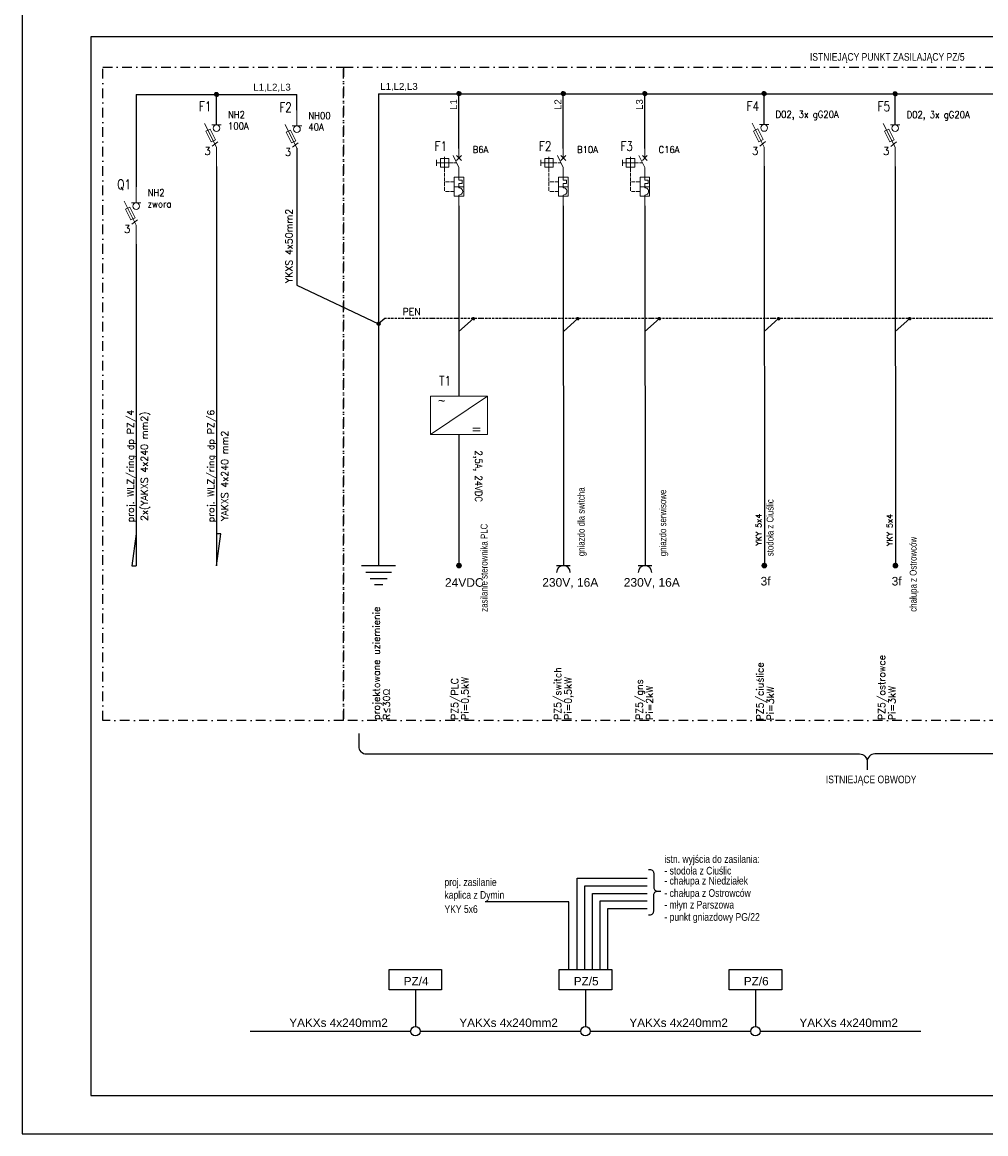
# Model space of a CAD drawing. Header units: centimetres. Extents: x -27808 to -11975, y -259097 to -250371.
# Tile 1 of 5: x -26430 to -23907, y -254835 to -251927. Entities that reach past the tile are written whole.
import ezdxf
from ezdxf.enums import TextEntityAlignment as Align

# ---------------------------------------------------------------- set-up
doc = ezdxf.new("R2010")
doc.units = ezdxf.units.CM
for name, pattern in [('ACAD_ISO10W100', [18, 12, -3, 0, -3]), ('DASHDOTX2', [50.8, 25.4, -12.7, 0, -12.7]), ('DASHED', [19.05, 12.7, -6.35])]:
    doc.linetypes.add(name, pattern=pattern)
for name, color, linetype, lineweight in [('2DE_OBJ_Hager', 7, 'Continuous', 18), ('2DE_TXTART', 41, 'Continuous', 18), ('2DE_TXTCAR', 41, 'Continuous', 18), ('2DE_TXTFUN', 41, 'Continuous', 18), ('2DE_TXTLNK', 171, 'Continuous', 18), ('2DE_TXTMAN', 41, 'Continuous', 18), ('2DE_TXTNUM', 11, 'Continuous', 18), ('2DE_TXTORD', 41, 'Continuous', 18), ('2DE_TXTOTH', 41, 'Continuous', 18), ('2DE_TXTPFN', 151, 'Continuous', 18), ('2DE_TXTPIN', 131, 'Continuous', 18), ('E_opisy elektryczne', 231, 'Continuous', 20), ('E_schematy 3', 7, 'Continuous', 25), ('E_schematy3', 255, 'Continuous', 20)]:
    doc.layers.add(name, color=color, linetype=linetype, lineweight=lineweight)
for name, color, linetype in [('E_projekt', 230, 'Continuous'), ('ELEK GNIAZDA', 234, 'Continuous'), ('ELEK OPIS', 140, 'Continuous'), ('ELEK PRZEWODY GŁÓWNE', 232, 'Continuous'), ('TXT', 3, 'Continuous')]:
    doc.layers.add(name, color=color, linetype=linetype)
doc.styles.add('arial', font='arial.ttf')
doc.styles.add('ARIAL Narrow', font='ARIALN.TTF')
doc.styles.add('Arial prosty', font='arial.ttf')
doc.styles.add('CP_ATTR', font='ROMANS.SHX')
doc.styles.add('CP_ELATT', font='SIMPLEX.SHX')
doc.styles.add('CP_ELATT_IT', font='cp_simplex.shx', dxfattribs={"oblique": 15})
doc.styles.add('RomanS', font='romans.shx')

# ---------------------------------------------------------------- blocks, each defined once
blk = doc.blocks.new('cpelv_niec07_ns0026')
for p, q in [((0, 7.5), (0, 2.5)), ((-11.7, 1.5), (-11.7, -1.5)), ((-11.7, 0), (-9.7, 0)), ((-9.7, 0), (-5.3, 0)), ((-7.5, 2.2), (-7.5, 3.2)), ((-7.5, 2.2), (-7.5, -2.2)), ((-5.3, 0), (-3.3, 0)), ((0, -2.5), (-3.12, 3.75)), ((-2.8, 0), (-1.25, 0)), ((-1.25, 1.25), (1.25, 3.75)), ((-1.25, 3.75), (1.25, 1.25)), ((-7.5, -4.7), (-7.5, -2.7)), ((-7.5, -7.2), (-7.5, -5.2)), ((0, -7.5), (0, -2.5)), ((-7.5, -9.7), (-7.5, -7.7)), ((-7.5, -12.2), (-7.5, -10.2)), ((-7, -10), (-5, -10)), ((-4.5, -10), (-2.5, -10)), ((-2.5, -7.5), (2.5, -7.5)), ((-2.5, -12.5), (-2.5, -7.5)), ((0, -7.5), (0, -9.15)), ((1.7, -9.15), (0, -9.15)), ((0, -10.85), (1.7, -10.85)), ((0, -10.85), (0, -12.5)), ((1.7, -10.85), (1.7, -9.15)), ((2.5, -7.5), (2.5, -12.5)), ((-7.5, -14.7), (-7.5, -12.7)), ((-7, -15), (-5, -15)), ((-4.5, -15), (-2.5, -15)), ((2.5, -12.5), (-2.5, -12.5)), ((-2.5, -17.5), (-2.5, -12.5)), ((0, -13.12), (0, -12.5)), ((0, -16.87), (0, -17.5)), ((2.5, -17.5), (2.5, -12.5)), ((2.5, -17.5), (-2.5, -17.5))]:
    blk.add_line(p, q)
at = {"linetype": 'Continuous'}
blk.add_line((0, -17.5), (0, -22.5), dxfattribs=at)
blk.add_lwpolyline([(-9.7, -2.2), (-5.3, -2.2), (-5.3, 2.2), (-9.7, 2.2)], close=True)
blk.add_arc((0.06, -15), 1.88, 268.27977, 91.72023)
at = {"linetype": 'ByBlock', "style": 'CP_ELATT_IT', "flags": 9}
for tag in ['VOLTAGE', 'IP', 'CURRENT', 'EL-STATUS', 'POWER', 'PRODUCT-TYPE', 'NUMBER', 'GROUP', 'NAME']:
    blk.add_attdef(tag, (1, -1.56), '', height=0.1, dxfattribs=at)
at = {"layer": '2DE_TXTART', "linetype": 'ByBlock', "style": 'CP_ELATT', "width": 0.9, "flags": 8}
blk.add_attdef('ARTICLE', (7.18, 5.14), '', height=3.6, dxfattribs=at)
at = {"layer": '2DE_TXTCAR', "linetype": 'ByBlock', "style": 'CP_ELATT', "width": 0.8, "flags": 8}
blk.add_attdef('CHARACTER', text='', height=2.5, dxfattribs=at).set_placement((-9, -6.86), align=Align.RIGHT)
at = {"layer": '2DE_TXTFUN', "linetype": 'ByBlock', "style": 'CP_ELATT', "width": 0.9, "flags": 8}
blk.add_attdef('FUNCTION', (7.18, -11.12), '', height=3.6, dxfattribs=at)
at = {"layer": '2DE_TXTLNK', "linetype": 'ByBlock', "style": 'CP_ELATT_IT', "oblique": 15, "width": 0.8, "flags": 8}
blk.add_attdef('LINK', text='', height=2.5, dxfattribs=at).set_placement((-9, -10.86), align=Align.RIGHT)
at = {"layer": '2DE_TXTMAN', "linetype": 'ByBlock', "style": 'CP_ELATT', "width": 0.9, "flags": 8}
blk.add_attdef('PRODUCER', (7.18, -0.23), '', height=3.6, dxfattribs=at)
at = {"layer": '2DE_TXTNUM', "linetype": 'ByBlock', "style": 'CP_ELATT', "width": 0.8, "flags": 8}
blk.add_attdef('TAG', text='', height=5, dxfattribs=at).set_placement((-6.23, 6.22), align=Align.RIGHT)
at = {"layer": '2DE_TXTORD', "linetype": 'ByBlock', "style": 'CP_ELATT', "width": 0.9, "flags": 8}
blk.add_attdef('ORDER-NO', (7.18, -6.16), '', height=3.6, dxfattribs=at)
at = {"layer": '2DE_TXTOTH', "linetype": 'ByBlock', "style": 'CP_ELATT', "width": 0.9, "flags": 8}
blk.add_attdef('OTHER', (7.18, -17.05), '', height=3.6, dxfattribs=at)
at = {"layer": '2DE_TXTPFN', "linetype": 'ByBlock', "style": 'CP_ELATT', "width": 0.8, "flags": 8}
blk.add_attdef('CF1', (0.5, 8), '', height=1.8, dxfattribs=at)
blk.add_attdef('CF2', text='', height=1.8, dxfattribs=at).set_placement((0.5, -23), align=Align.TOP_LEFT)
at = {"layer": '2DE_TXTPIN', "linetype": 'ByBlock', "style": 'CP_ELATT', "width": 0.8, "flags": 8}
blk.add_attdef('CP1', (-0.8, 5.5), '', height=1.8, rotation=90, dxfattribs=at)
blk.add_attdef('CP2', text='', height=1.8, rotation=90, dxfattribs=at).set_placement((-0.8, -20.5), align=Align.RIGHT)
blk = doc.blocks.new('cpelv_n07_cp_02_00d56')
for p, q in [((-5, 5), (-7.5, 5)), ((-7.5, -5), (7.5, 5)), ((-7.5, 5), (-7.5, -5)), ((5, 5), (-5, 5)), ((7.5, 5), (5, 5)), ((7.5, 5), (7.5, -5)), ((-5, -5), (-7.5, -5)), ((-5, -5), (5, -5)), ((7.5, -5), (5, -5))]:
    blk.add_line(p, q)
at = {"style": 'CP_ELATT_IT', "oblique": 15}
blk.add_text('~', height=2.5, dxfattribs=at).set_placement((-5.81, 2.6))
at = {"style": 'CP_ELATT'}
blk.add_text('=', height=2.5, dxfattribs=at).set_placement((3.21, -4.82))
at = {"linetype": 'ByBlock', "style": 'CP_ELATT_IT', "flags": 9}
for tag in ['VOLTAGE', 'IP', 'CURRENT', 'EL-STATUS', 'POWER', 'PRODUCT-TYPE', 'NUMBER', 'GROUP', 'NAME']:
    blk.add_attdef(tag, (1, -1.56), '', height=0.1, dxfattribs=at)
at = {"linetype": 'ByBlock', "style": 'CP_ATTR', "flags": 12}
blk.add_attdef('VOLTAGE2', text='', height=0.8, dxfattribs=at).set_placement((1, -2.43), align=Align.MIDDLE_LEFT)
at = {"layer": '2DE_TXTART', "linetype": 'ByBlock', "style": 'CP_ELATT', "width": 0.9, "flags": 8}
blk.add_attdef('ARTICLE', (4.25, -9.21), '', height=1.8, rotation=270, dxfattribs=at)
at = {"layer": '2DE_TXTCAR', "linetype": 'ByBlock', "style": 'CP_ELATT', "width": 0.8, "flags": 8}
blk.add_attdef('CHARACTER', text='', height=2.5, dxfattribs=at).set_placement((-9.5, 0.64), align=Align.RIGHT)
at = {"layer": '2DE_TXTFUN', "linetype": 'ByBlock', "style": 'CP_ELATT', "width": 0.9, "flags": 8}
blk.add_attdef('FUNCTION', (9.5, -4.36), '', height=1.8, dxfattribs=at)
at = {"layer": '2DE_TXTLNK', "linetype": 'ByBlock', "style": 'CP_ELATT_IT', "oblique": 15, "width": 0.8, "flags": 8}
blk.add_attdef('LINK', text='', height=2.5, dxfattribs=at).set_placement((-9.5, -3.36), align=Align.RIGHT)
at = {"layer": '2DE_TXTMAN', "linetype": 'ByBlock', "style": 'CP_ELATT', "width": 0.9, "flags": 8}
blk.add_attdef('PRODUCER', (9.5, 1.64), '', height=1.8, dxfattribs=at)
at = {"layer": '2DE_TXTNUM', "linetype": 'ByBlock', "style": 'CP_ELATT', "width": 0.8, "flags": 8}
blk.add_attdef('TAG', text='', height=2.5, dxfattribs=at).set_placement((-2.09, 7.76), align=Align.RIGHT)
at = {"layer": '2DE_TXTORD', "linetype": 'ByBlock', "style": 'CP_ELATT', "width": 0.9, "flags": 8}
blk.add_attdef('ORDER-NO', (9.5, -1.36), '', height=1.8, dxfattribs=at)
at = {"layer": '2DE_TXTOTH', "linetype": 'ByBlock', "style": 'CP_ELATT', "width": 0.9, "flags": 8}
blk.add_attdef('OTHER', (9.5, -7.36), '', height=1.8, dxfattribs=at)
at = {"layer": '2DE_TXTPFN', "linetype": 'ByBlock', "style": 'CP_ELATT', "width": 0.8, "flags": 8}
for tag, p in [('CF1', (-5.77, 7.92)), ('CF3', (-0.75, 7.98)), ('CF5', (4.18, 7.92))]:
    blk.add_attdef(tag, text='', height=1.8, dxfattribs=at).set_placement(p, align=Align.RIGHT)
blk.add_attdef('CF2', text='', height=1.8, dxfattribs=at).set_placement((-7.79, -5.56), align=Align.TOP_RIGHT)
blk.add_attdef('CF4', text='', height=1.8, dxfattribs=at).set_placement((3.53, -5.36), align=Align.TOP_LEFT)
at = {"layer": '2DE_TXTPIN', "linetype": 'ByBlock', "style": 'CP_ELATT', "width": 0.8, "flags": 8}
for tag, p in [('CP1', (-5.76, 5.42)), ('CP3', (-0.83, 5.48)), ('CP5', (4.15, 5.48))]:
    blk.add_attdef(tag, text='', height=1.8, dxfattribs=at).set_placement(p, align=Align.RIGHT)
for tag, p in [('CP2', (-3.02, -5.5)), ('CP4', (1.91, -5.44))]:
    blk.add_attdef(tag, text='', height=1.8, dxfattribs=at).set_placement(p, align=Align.TOP_RIGHT)
blk = doc.blocks.new('cpelv_n07_21_09_N0N5')
for p, q in [((0, 3.38), (0, 7.5)), ((0, -2.5), (-3.12, 3.75)), ((-1.25, 3.38), (1.25, 3.38)), ((-1.16, -2.26), (0.32, -1.06)), ((0, -3.75), (0, -2.5)), ((0, -7.5), (0, -3.75))]:
    blk.add_line(p, q)
blk.add_lwpolyline([(-1.4, -1.1), (-2.8, 1.69), (-1.68, 2.25), (-0.28, -0.54)], close=True)
blk.add_circle((0, 2.5), 0.884)
at = {"style": 'CP_ATTR'}
blk.add_text('3', height=2, dxfattribs=at).set_placement((-3.19, -4.5))
at = {"linetype": 'ByBlock', "style": 'CP_ELATT_IT', "flags": 9}
for tag in ['VOLTAGE', 'IP', 'CURRENT', 'EL-STATUS', 'POWER', 'PRODUCT-TYPE', 'NUMBER', 'GROUP', 'NAME']:
    blk.add_attdef(tag, (1, -1.56), '', height=0.1, dxfattribs=at)
at = {"layer": '2DE_TXTART', "linetype": 'ByBlock', "style": 'CP_ELATT', "width": 0.9, "flags": 8}
blk.add_attdef('ARTICLE', (3, 5.14), '', height=1.8, dxfattribs=at)
at = {"layer": '2DE_TXTCAR', "linetype": 'ByBlock', "style": 'CP_ELATT', "width": 0.8, "flags": 8}
blk.add_attdef('CHARACTER', text='', height=2.5, dxfattribs=at).set_placement((-4, -6.86), align=Align.RIGHT)
at = {"layer": '2DE_TXTFUN', "linetype": 'ByBlock', "style": 'CP_ELATT', "width": 0.9, "flags": 8}
blk.add_attdef('FUNCTION', (3, -3.86), '', height=1.8, dxfattribs=at)
at = {"layer": '2DE_TXTLNK', "linetype": 'ByBlock', "style": 'CP_ELATT_IT', "oblique": 15, "width": 0.8, "flags": 8}
blk.add_attdef('LINK', text='', height=2.5, dxfattribs=at).set_placement((-4, -10.86), align=Align.RIGHT)
at = {"layer": '2DE_TXTMAN', "linetype": 'ByBlock', "style": 'CP_ELATT', "width": 0.9, "flags": 8}
blk.add_attdef('PRODUCER', (3, 2.14), '', height=1.8, dxfattribs=at)
at = {"layer": '2DE_TXTNUM', "linetype": 'ByBlock', "style": 'CP_ELATT', "width": 0.8, "flags": 8}
blk.add_attdef('TAG', text='', height=2.5, dxfattribs=at).set_placement((-1.33, 6.94), align=Align.RIGHT)
at = {"layer": '2DE_TXTORD', "linetype": 'ByBlock', "style": 'CP_ELATT', "width": 0.9, "flags": 8}
blk.add_attdef('ORDER-NO', (3, -0.86), '', height=1.8, dxfattribs=at)
at = {"layer": '2DE_TXTOTH', "linetype": 'ByBlock', "style": 'CP_ELATT', "width": 0.9, "flags": 8}
blk.add_attdef('OTHER', (3, -6.86), '', height=1.8, dxfattribs=at)
at = {"layer": '2DE_TXTPFN', "linetype": 'ByBlock', "style": 'CP_ELATT', "width": 0.8, "flags": 8}
blk.add_attdef('CF1', (0.5, 8), '', height=1.8, dxfattribs=at)
blk.add_attdef('CF2', text='', height=1.8, dxfattribs=at).set_placement((0.5, -8), align=Align.TOP_LEFT)
at = {"layer": '2DE_TXTPIN', "linetype": 'ByBlock', "style": 'CP_ELATT', "width": 0.8, "flags": 8}
blk.add_attdef('CP1', (-0.8, 5.5), '', height=1.8, rotation=90, dxfattribs=at)
blk.add_attdef('CP2', text='', height=1.8, rotation=90, dxfattribs=at).set_placement((-0.8, -5.5), align=Align.RIGHT)

msp = doc.modelspace()

# ---------------------------------------------------------------- hatches: boundary and pattern name
at = {"layer": 'E_schematy3', "lineweight": -3}
h = msp.add_hatch(dxfattribs=at)
h.set_pattern_fill('ANSI31', scale=0.83125, style=0)
h.set_pattern_definition([(45, (-24566.33847, -248105.91947), (-0.073472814, 0.073472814), [])])
h.paths.add_polyline_path([(-25915.85, -252115.58, 1), (-25926.02, -252115.58, 1)])
h = msp.add_hatch(dxfattribs=at)
h.set_pattern_fill('ANSI31', scale=0.83125, style=0)
h.set_pattern_definition([(45, (-23931.66391, -248103.56623), (-0.073472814, 0.073472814), [])])
h.paths.add_polyline_path([(-25281.17, -252113.23, 1), (-25291.35, -252113.23, 1)])
h = msp.add_hatch(dxfattribs=at)
h.set_pattern_fill('ANSI31', scale=0.83125, style=0)
h.set_pattern_definition([(45, (-23658.63448, -248103.56623), (-0.073472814, 0.073472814), [])])
h.paths.add_polyline_path([(-25008.14, -252113.23, 1), (-25018.32, -252113.23, 1)])
h = msp.add_hatch(dxfattribs=at)
h.set_pattern_fill('ANSI31', scale=0.83125, style=0)
h.set_pattern_definition([(45, (-23445.17047, -248103.56623), (-0.073472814, 0.073472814), [])])
h.paths.add_polyline_path([(-24794.68, -252113.23, 1), (-24804.85, -252113.23, 1)])
h = msp.add_hatch(dxfattribs=at)
h.set_pattern_fill('ANSI31', scale=0.83125, style=0)
h.set_pattern_definition([(45, (-23132.93898, -248103.56623), (-0.073472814, 0.073472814), [])])
h.paths.add_polyline_path([(-24482.45, -252113.23, 1), (-24492.62, -252113.23, 1)])
h = msp.add_hatch(dxfattribs=at)
h.set_pattern_fill('ANSI31', scale=0.83125, style=0)
h.set_pattern_definition([(45, (-22789.83828, -248104.15167), (-0.073472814, 0.073472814), [])])
h.paths.add_polyline_path([(-24139.35, -252113.81, 1), (-24149.52, -252113.81, 1)])
h = msp.add_hatch(dxfattribs=at)
h.set_pattern_fill('ANSI31', scale=0.623437, style=0)
h.set_pattern_definition([(45, (-24480.74537, -249708.35724), (-0.0551046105, 0.0551046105), [])])
h.paths.add_polyline_path([(-25492.88, -252715.6, 1), (-25500.51, -252715.6, 1)])
h = msp.add_hatch(dxfattribs=at)
h.set_pattern_fill('ANSI31', scale=0.49875, style=0)
h.set_pattern_definition([(45, (-24435.66043, -250296.452525), (-0.0440836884, 0.0440836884), [])])
h.paths.add_polyline_path([(-25245.36, -252702.25, 1), (-25251.47, -252702.25, 1)])
h = msp.add_hatch(dxfattribs=at)
h.set_pattern_fill('ANSI31', scale=0.49875, style=0)
h.set_pattern_definition([(45, (-24162.4416, -250296.452525), (-0.0440836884, 0.0440836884), [])])
h.paths.add_polyline_path([(-24972.15, -252702.25, 1), (-24978.25, -252702.25, 1)])
h = msp.add_hatch(dxfattribs=at)
h.set_pattern_fill('ANSI31', scale=0.49875, style=0)
h.set_pattern_definition([(45, (-23948.977584, -250296.452525), (-0.0440836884, 0.0440836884), [])])
h.paths.add_polyline_path([(-24758.68, -252702.25, 1), (-24764.79, -252702.25, 1)])
h = msp.add_hatch(dxfattribs=at)
h.set_pattern_fill('ANSI31', scale=0.49875, style=0)
h.set_pattern_definition([(45, (-23636.71783, -250296.452525), (-0.0440836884, 0.0440836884), [])])
h.paths.add_polyline_path([(-24446.42, -252702.25, 1), (-24452.53, -252702.25, 1)])
h = msp.add_hatch(dxfattribs=at)
h.set_pattern_fill('ANSI31', scale=0.49875, style=0)
h.set_pattern_definition([(45, (-23293.61752, -250296.452525), (-0.0440836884, 0.0440836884), [])])
h.paths.add_polyline_path([(-24103.32, -252702.25, 1), (-24109.43, -252702.25, 1)])

# ---------------------------------------------------------------- linework, layer by layer
at = {"color": 7}
msp.add_lwpolyline([(-26429.59, -254835.12), (-21429.59, -254835.12), (-21429.59, -251865.12), (-26429.59, -251865.12)], close=True, dxfattribs=at)
at = {"layer": 'E_projekt', "color": 7, "lineweight": -3, "ltscale": 0.8, "const_width": 7.5}
for points in [[(-25290.01, -253348.42, 1), (-25282.51, -253348.42, 1)], [(-24490.77, -253348.42, 1), (-24483.27, -253348.42, 1)], [(-24147.67, -253348.42, 1), (-24140.17, -253348.42, 1)]]:
    msp.add_lwpolyline(points, format="xyb", close=True, dxfattribs=at)
at = {"layer": 'E_schematy 3', "color": 7, "lineweight": -3}
for p, q in [((-25920.93, -252303.68), (-25920.93, -253348.88)), ((-24487.53, -252303.22), (-24486.91, -253348.42)), ((-24144.43, -252303.81), (-24143.81, -253348.42)), ((-25013.23, -252406.94), (-25012.69, -253348.42)), ((-24799.77, -252406.94), (-24799.22, -253348.42)), ((-26131.37, -252507.71), (-26131.37, -253348.88))]:
    msp.add_line(p, q, dxfattribs=at)
at = {"layer": 'E_schematy3', "color": 7, "linetype": 'ByBlock', "lineweight": -3}
for p, q in [((-26131.37, -252115.58), (-26131.37, -252357.71)), ((-25496.69, -252113.81), (-25496.69, -252715.6)), ((-25710.5, -252256.29), (-25710.49, -252614.86)), ((-25541.33, -253348.42), (-25452.06, -253348.42)), ((-25030.6, -253348.42), (-24994.98, -253348.42)), ((-24817.14, -253348.42), (-24781.52, -253348.42)), ((-25530.17, -253365.16), (-25463.22, -253365.16)), ((-25519.01, -253381.9), (-25474.37, -253381.9)), ((-25485.53, -253398.63), (-25507.85, -253398.63))]:
    msp.add_line(p, q, dxfattribs=at)
at = {"layer": 'E_schematy3', "color": 7, "lineweight": -3}
for p, q in [((-26131.37, -252115.71), (-25710.5, -252115.71)), ((-25920.93, -252194.84), (-25920.93, -252115.58)), ((-25710.5, -252156.29), (-25710.5, -252115.71)), ((-25496.69, -252113.81), (-22536.6, -252113.81)), ((-25286.26, -252256.94), (-25286.26, -252113.81)), ((-25013.23, -252256.94), (-25013.23, -252113.81)), ((-24799.77, -252256.94), (-24799.77, -252113.81)), ((-24487.53, -252194.38), (-24487.53, -252113.81)), ((-24144.43, -252194.97), (-24144.43, -252114.4)), ((-25286.26, -252406.94), (-25286.26, -252905.09)), ((-25710.5, -252614.86), (-25496.69, -252715.6)), ((-25480.6, -252702.25), (-25496.69, -252715.6)), ((-25248.4, -252702.25), (-25286.26, -252736.07)), ((-24975.18, -252702.25), (-25013.04, -252736.07)), ((-24761.72, -252702.25), (-24799.58, -252736.07)), ((-24449.46, -252702.25), (-24487.32, -252736.07)), ((-24106.36, -252702.25), (-24144.22, -252736.07)), ((-25286.26, -253005.09), (-25286.26, -253348.42)), ((-26131.37, -253264.93), (-26142.3, -253348.88)), ((-25920.93, -253348.88), (-25909.99, -253264.93)), ((-25909.99, -253264.93), (-25920.93, -253264.93)), ((-26142.3, -253348.88), (-26131.37, -253348.88))]:
    msp.add_line(p, q, dxfattribs=at)
at = {"layer": 'E_schematy3', "color": 7, "linetype": 'DASHED', "lineweight": -3, "ltscale": 100}
msp.add_line((-25496.69, -252715.6), (-25496.69, -253348.42), dxfattribs=at)
at = {"layer": 'E_schematy3', "color": 7, "linetype": 'ACAD_ISO10W100', "lineweight": -3, "ltscale": 0.5}
msp.add_line((-22536.6, -252702.25), (-25480.6, -252702.25), dxfattribs=at)
at = {"layer": 'E_schematy3', "color": 7, "linetype": 'DASHDOTX2', "lineweight": -3}
for points in [[(-26218.74, -252043.84), (-25588.74, -252043.84), (-25588.74, -253753.84), (-26218.74, -253753.84)], [(-25588.74, -252043.84), (-22447.01, -252043.84), (-22447.01, -253753.84), (-25588.74, -253753.84)]]:
    msp.add_lwpolyline(points, close=True, dxfattribs=at)
at = {"layer": 'E_schematy3', "color": 7, "lineweight": -3}
for centre, radius in [((-25920.93, -252115.58), 5.09), ((-25286.26, -252113.23), 5.09), ((-25013.23, -252113.23), 5.09), ((-24799.77, -252113.23), 5.09), ((-24487.53, -252113.23), 5.09), ((-24144.43, -252113.81), 5.09), ((-25496.69, -252715.6), 3.82), ((-25496.69, -252715.6), 3.82), ((-25248.4, -252702.25), 3.05), ((-24975.18, -252702.25), 3.05), ((-24761.72, -252702.25), 3.05), ((-24449.46, -252702.25), 3.05), ((-24106.36, -252702.25), 3.05)]:
    msp.add_circle(centre, radius, dxfattribs=at)
at = {"layer": 'E_schematy3', "color": 7, "linetype": 'ByBlock', "lineweight": -3}
for centre in [(-25012.79, -253366.23), (-24799.33, -253366.23)]:
    msp.add_arc(centre, 17.81, 0, 180, dxfattribs=at)
at = {"layer": 'ELEK GNIAZDA'}
for points in [[(-25548.8, -253787.58), (-25548.8, -253821.21, 0.4142136), (-25528.8, -253841.21), (-24237.76, -253841.21, -0.4142136), (-24217.76, -253861.21), (-24217.76, -253882.72)], [(-22911.59, -253787.58), (-22911.59, -253821.21, -0.4142136), (-22931.59, -253841.21), (-24197.76, -253841.21, 0.4142136), (-24217.76, -253861.21), (-24217.76, -253882.72)]]:
    msp.add_lwpolyline(points, format="xyb", dxfattribs=at)
at = {"layer": 'ELEK GNIAZDA', "color": 7}
for points in [[(-24789.79, -254143.63), (-24786.5, -254143.63, -0.4142136), (-24776.5, -254153.63), (-24776.5, -254190.22, 0.4142136), (-24766.5, -254200.22), (-24757.58, -254200.22)], [(-24789.79, -254262.23), (-24786.5, -254262.23, 0.4142136), (-24776.5, -254252.23), (-24776.5, -254210.22, -0.4142136), (-24766.5, -254200.22), (-24757.58, -254200.22)]]:
    msp.add_lwpolyline(points, format="xyb", dxfattribs=at)
at = {"layer": 'ELEK GNIAZDA', "color": 7, "elevation": 8.61}
for points in [[(-24976.67, -254405.2), (-24976.67, -254166.03), (-24793.25, -254166.03)], [(-24956.67, -254405.2), (-24956.67, -254186.03), (-24793.25, -254186.03)], [(-24936.67, -254405.2), (-24936.67, -254206.03), (-24793.25, -254206.03)], [(-24916.67, -254405.2), (-24916.67, -254226.03), (-24793.25, -254226.03)], [(-24896.67, -254405.2), (-24896.67, -254246.03), (-24793.25, -254246.03)]]:
    msp.add_lwpolyline(points, dxfattribs=at)
at = {"layer": 'ELEK GNIAZDA', "elevation": 8.61}
msp.add_lwpolyline([(-24998.98, -254405.2), (-24998.98, -254228.52), (-25217.86, -254228.52)], dxfattribs=at)
at = {"layer": 'ELEK GNIAZDA', "color": 7}
for points, elevation in [([(-25469.16, -254405.19), (-25331.7, -254405.19), (-25331.7, -254458.79), (-25469.16, -254458.79)], -1.15), ([(-25024.02, -254405.2), (-24886.56, -254405.2), (-24886.56, -254458.79), (-25024.02, -254458.79)], 8.61), ([(-24578.87, -254405.2), (-24441.42, -254405.2), (-24441.42, -254458.79), (-24578.87, -254458.79)], 18.37)]:
    msp.add_lwpolyline(points, close=True, dxfattribs=dict(at, elevation=elevation))
for centre in [(-25400.43, -254566.67, -1.15), (-24955.29, -254566.67, 8.61), (-24510.15, -254566.67, 18.37)]:
    msp.add_circle(centre, 12.34, dxfattribs=at)
at = {"layer": 'ELEK OPIS', "color": 7}
msp.add_lwpolyline([(-26249.59, -254735.12), (-21529.59, -254735.12), (-21529.59, -251965.12), (-26249.59, -251965.12)], close=True, dxfattribs=at)
at = {"layer": 'ELEK PRZEWODY GŁÓWNE', "color": 7}
for p, q in [((-25400.43, -254458.79, -1.15), (-25400.43, -254554.33, -1.15)), ((-24955.29, -254458.79, 8.61), (-24955.29, -254554.33, 8.61)), ((-24510.15, -254458.79, 18.37), (-24510.15, -254554.33, 18.37)), ((-25833.23, -254566.67, -10.91), (-25412.77, -254566.67, -1.43)), ((-25388.09, -254566.67, -1.15), (-24967.63, -254566.67, 8.33)), ((-24942.94, -254566.67, 8.61), (-24522.49, -254566.67, 18.09)), ((-24497.8, -254566.67, 18.37), (-24077.35, -254566.67, 27.86))]:
    msp.add_line(p, q, dxfattribs=at)

# ---------------------------------------------------------------- block references
at = {"layer": '2DE_OBJ_Hager', "color": 7, "lineweight": -3}
for name, p, xscale, yscale, zscale, values in [('cpelv_n07_21_09_N0N5', (-25920.93, -252228.68), 10, 10, 10, {'ARTICLE': 'NH2', 'PRODUCER': '100A', 'TAG': 'F1'}), ('cpelv_n07_21_09_N0N5', (-25710.5, -252231.29), 10, 10, 10, {'ARTICLE': 'NH00', 'PRODUCER': '40A', 'TAG': 'F2'}), ('cpelv_n07_21_09_N0N5', (-24487.53, -252228.22), 10, 10, 10, {'ARTICLE': 'D02, 3x gG20A', 'TAG': 'F4'}), ('cpelv_n07_21_09_N0N5', (-24144.43, -252228.81), 10, 10, 10, {'ARTICLE': 'D02, 3x gG20A', 'TAG': 'F5'}), ('cpelv_niec07_ns0026', (-25286.26, -252294.44), 5, 5, 5, {'ARTICLE': 'B6A', 'TAG': 'F1'}), ('cpelv_niec07_ns0026', (-25013.23, -252294.44), 5, 5, 5, {'ARTICLE': 'B10A', 'TAG': 'F2'}), ('cpelv_niec07_ns0026', (-24799.77, -252294.44), 5, 5, 5, {'ARTICLE': 'C16A', 'TAG': 'F3'}), ('cpelv_n07_21_09_N0N5', (-26131.37, -252432.71), 10, 10, 10, {'ARTICLE': 'NH2', 'PRODUCER': 'zwora', 'TAG': 'Q1'}), ('cpelv_n07_cp_02_00d56', (-25286.26, -252955.09), 10, 10, 10, {'ARTICLE': '2,5A, 24VDC', 'TAG': 'T1'})]:
    msp.add_blockref(name, p, dxfattribs=dict(at, xscale=xscale, yscale=yscale, zscale=zscale)).add_auto_attribs(values)

# ---------------------------------------------------------------- texts
at = {"layer": 'E_opisy elektryczne', "color": 7, "lineweight": -3}
for s, style, p in [('L1,L2,L3', 'Arial prosty', (-25824.59, -252105.49)), ('L1,L2,L3', 'Arial prosty', (-25492.27, -252103.59)), ('PEN', 'RomanS', (-25434.01, -252692.73))]:
    msp.add_text(s, height=18, dxfattribs=dict(at, style=style)).set_placement(p)
for s, height, style, p in [('L1', 18, 'Arial prosty', (-25291.45, -252155.96)), ('L2', 18, 'Arial prosty', (-25018.42, -252155.96)), ('L3', 18, 'Arial prosty', (-24804.95, -252155.96)), ('YKXS 4x50mm2', 18, 'RomanS', (-25722.38, -252609.26)), ('proj. WLZ/ring dp PZ/4', 18, 'RomanS', (-26137.26, -253235.39)), ('2x(YAKXS 4x240 mm2)', 18, 'RomanS', (-26100.9, -253231.65)), ('proj. WLZ/ring dp PZ/6', 18, 'RomanS', (-25926.83, -253235.39)), ('YAKXS 4x240 mm2', 18, 'RomanS', (-25890.47, -253231.65)), ('YKY 5x4', 15, 'RomanS', (-24494.63, -253296.36)), ('YKY 5x4', 15, 'RomanS', (-24151.53, -253296.95)), ('projektowane uziemienie', 18, 'RomanS', (-25493.9, -253752.38)), ('PZ5/ciuślice', 18, 'RomanS', (-24489.34, -253753.74)), ('PZ5/ostrowce', 18, 'RomanS', (-24170.66, -253752.85)), ('Pi=0,5kW', 18, 'RomanS', (-25261.69, -253752.38)), ('PZ5/switch', 18, 'RomanS', (-25018.87, -253752.38)), ('Pi=0,5kW', 18, 'RomanS', (-24991.98, -253752.38)), ('R≤30Ω', 18, 'RomanS', (-25467.01, -253752.38)), ('PZ5/PLC', 18, 'RomanS', (-25288.58, -253752.38)), ('PZ5/gns', 18, 'RomanS', (-24805.4, -253752.38)), ('Pi=2kW', 18, 'RomanS', (-24778.51, -253752.38)), ('Pi=3kW', 18, 'RomanS', (-24462.46, -253753.74)), ('Pi=3kW', 18, 'RomanS', (-24143.77, -253752.85))]:
    msp.add_text(s, height=height, rotation=90, dxfattribs=dict(at, style=style)).set_placement(p)
at = {"layer": 'E_opisy elektryczne', "color": 7, "linetype": 'Continuous', "lineweight": -3, "style": 'ARIAL Narrow'}
for s, p in [('gniazdo dla switcha', (-24957.35, -253323.86)), ('gniazdo serwisowe', (-24743.89, -253323.86)), ('stodoła z Ciuślic', (-24463.01, -253323.86)), ('zasilanie sterownika PLC', (-25211.59, -253469.17)), ('chałupa z Ostrowców', (-24088.38, -253469.17))]:
    msp.add_text(s, height=18, rotation=90, dxfattribs=at).set_placement(p)
at = {"layer": 'ELEK OPIS', "style": 'arial', "width": 0.8}
for s, p in [('ISTNIEJĄCY PUNKT ZASILAJĄCY PZ/5', (-24367.56, -252027.3)), ('ISTNIEJĄCE OBWODY', (-24325.96, -253917.92)), ('proj. zasilanie ', (-25324.29, -254186.67)), ('kaplica z Dymin', (-25324.29, -254220.05)), ('YKY 5x6', (-25324.29, -254257.21))]:
    msp.add_text(s, height=20, dxfattribs=at).set_placement(p)
at = {"layer": 'ELEK OPIS', "color": 7, "style": 'arial', "width": 0.8}
for s, p in [('istn. wyjścia do zasilania:', (-24748.6, -254126.34)), ('- stodoła z Ciuślic', (-24748.6, -254156.71)), ('- chałupa z Niedziałek', (-24748.6, -254182.89)), ('- chałupa z Ostrowców', (-24748.6, -254215.18)), ('- młyn z Parszowa', (-24748.6, -254245.73)), ('- punkt gniazdowy PG/22', (-24748.6, -254277.8))]:
    msp.add_text(s, height=20, dxfattribs=at).set_placement(p)
at = {"layer": 'ELEK OPIS', "color": 7, "style": 'arial'}
for s, p in [('PZ/4', (-25430.89, -254446.85)), ('PZ/5', (-24985.75, -254446.85, 9.76)), ('PZ/6', (-24540.61, -254446.85, 19.52)), ('YAKXs 4x240mm2', (-25730.49, -254555.55, -21.69)), ('YAKXs 4x240mm2', (-25285.35, -254555.55, -11.93)), ('YAKXs 4x240mm2', (-24840.21, -254555.55, -2.17)), ('YAKXs 4x240mm2', (-24395.06, -254555.56, 7.59))]:
    msp.add_text(s, height=22, dxfattribs=at).set_placement(p)
at = {"layer": 'TXT', "color": 7, "linetype": 'Continuous', "lineweight": -3, "style": 'arial'}
for s, p in [('24VDC', (-25323.02, -253403.87)), ('230V, 16A', (-25068.34, -253403.61)), ('230V, 16A', (-24854.98, -253403.61)), ('3f', (-24496.86, -253400.48)), ('3f', (-24153.76, -253400.48))]:
    msp.add_text(s, height=22.5, dxfattribs=at).set_placement(p)

doc.saveas('drawing.dxf')
